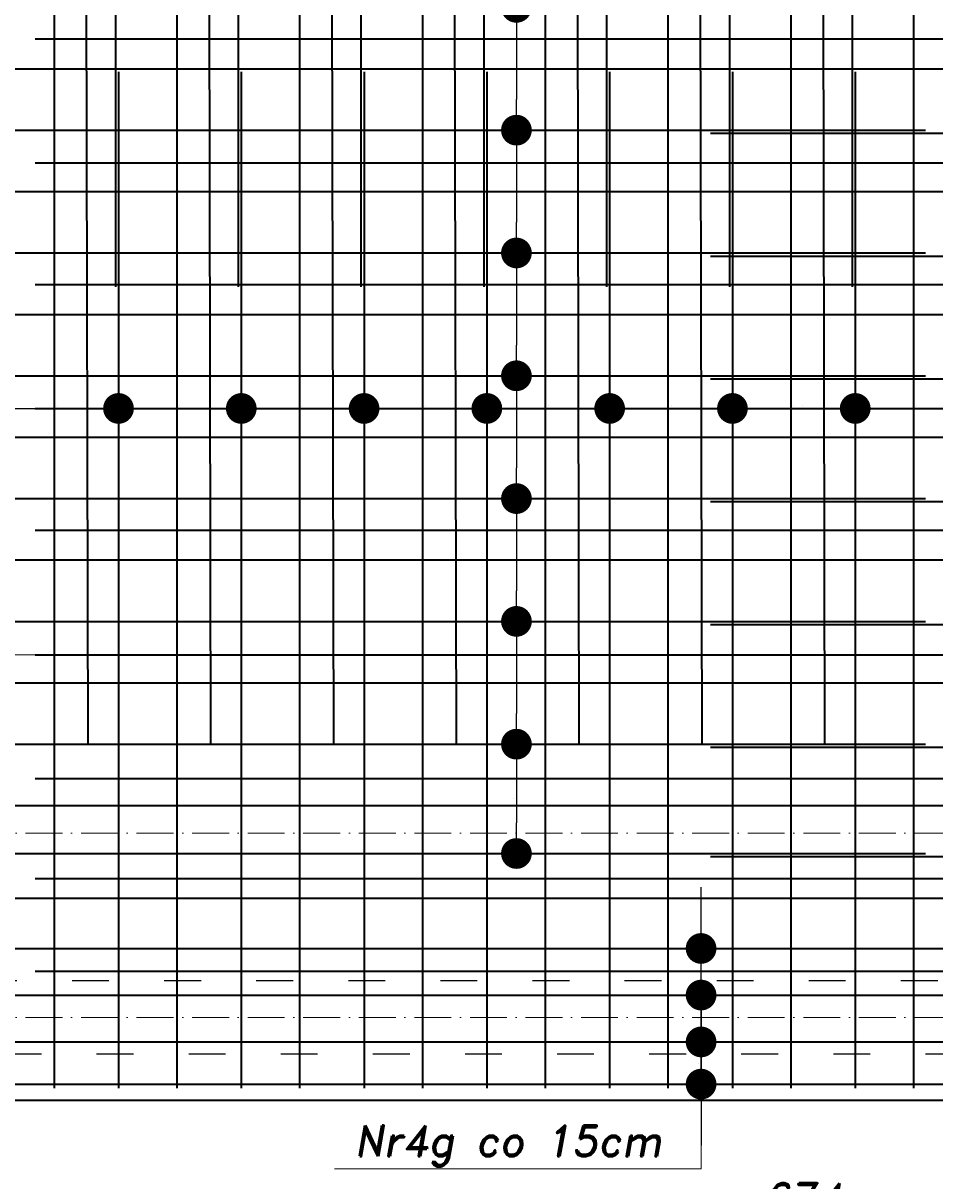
# Model space of a CAD drawing. Header units: millimetres. Extents: x 300938 to 312016, y 11971 to 20881.
# Tile 205 of 239: x 308976 to 309273, y 18311 to 18688. Entities that reach past the tile are written whole.
import ezdxf

# ---------------------------------------------------------------- set-up
doc = ezdxf.new("R2010")
doc.units = ezdxf.units.MM
doc.linetypes.add('ACAD_ISO03W100', pattern=[30, 12, -18])
doc.linetypes.add('ACAD_ISO10W100', pattern=[18, 12, -3, 0, -3])
for name, color, linetype, lineweight in [('konstrukcja', 3, 'Continuous', 35), ('konstrukcja wymiary', 1, 'Continuous', 13), ('opisy', 2, 'Continuous', 18), ('osie', 5, 'ACAD_ISO10W100', 13), ('zbrojenie płyty', 141, 'Continuous', 35)]:
    doc.layers.add(name, color=color, linetype=linetype, lineweight=lineweight)
doc.layers.add('przerywane', color=6, linetype='ACAD_ISO03W100')
doc.styles.add('KONSTRUKCJA', font='romand.shx', dxfattribs={"oblique": 10})
doc.styles.get("Standard").update_dxf_attribs({"font": 'romand.shx', "oblique": 10})
doc.dimstyles.new('150', dxfattribs={"dimtxt": 10, "dimasz": 7, "dimexe": 1.25, "dimexo": 0.625, "dimgap": 3, "dimtad": 1, "dimdec": 0, "dimrnd": 0.5, "dimtxsty": 'KONSTRUKCJA', "dimblk": 'ARCHTICK', "dimcen": 2.5, "dimadec": 0, "dimazin": 0, "dimtfac": 1, "dimtdec": 0, "dimtix": 1, "dimtmove": 0, "dimatfit": 3, "dimfxl": 4, "dimfxlon": 1, "dimarcsym": 0})
doc.dimstyles.new('kropki', dxfattribs={"dimtxt": 0.001, "dimasz": 10, "dimexe": 1.25, "dimexo": 0.625, "dimgap": 1, "dimtad": 1, "dimtxsty": 'Standard', "dimblk": 'DOT', "dimcen": 2.5, "dimadec": 0, "dimazin": 0, "dimtfac": 1, "dimtmove": 0, "dimatfit": 3, "dimfxl": 1, "dimfxlon": 1, "dimarcsym": 0})

# ---------------------------------------------------------------- blocks, each defined once
blk = doc.blocks.new('_Dot')
at = {"color": 0, "linetype": 'ByBlock', "lineweight": -2}
blk.add_line((-0.5, 0), (-1, 0), dxfattribs=at)
at = {"color": 0, "linetype": 'ByBlock', "const_width": 0.5}
blk.add_lwpolyline([(-0.25, 0, 1), (0.25, 0, 1)], format="xyb", close=True, dxfattribs=at)
blk = doc.blocks.new('*D748')
at = {"layer": 'Defpoints', "color": 0, "transparency": 16777216}
for p in [(309126.56, 18693.24), (309127.56, 18653.24), (309137.19, 18653.24)]:
    blk.add_point(p, dxfattribs=at)
at = {"layer": 'konstrukcja wymiary', "color": 0, "lineweight": -2, "transparency": 16777216}
for p, q in [((309136.19, 18693.24), (309138.44, 18693.24)), ((309137.19, 18683.24), (309137.19, 18663.24)), ((309136.19, 18653.24), (309138.44, 18653.24))]:
    blk.add_line(p, q, dxfattribs=at)
at = {"layer": 'konstrukcja wymiary', "color": 0, "lineweight": -2, "transparency": 16777216, "xscale": 10, "yscale": 10, "zscale": 10}
for p, rotation in [((309137.19, 18693.24), 90), ((309137.19, 18653.24), 270)]:
    blk.add_blockref('_Dot', p, dxfattribs=dict(at, rotation=rotation))
at = {"layer": 'konstrukcja wymiary', "color": 0, "transparency": 16777216, "insert": (309136.19, 18673.24), "char_height": 0.001, "attachment_point": 5, "rotation": 90}
blk.add_mtext('40', dxfattribs=at)
blk = doc.blocks.new('*D749')
at = {"layer": 'Defpoints', "color": 0, "transparency": 16777216}
for p in [(309127.56, 18653.24), (309126.56, 18613.24), (309137.19, 18613.24)]:
    blk.add_point(p, dxfattribs=at)
at = {"layer": 'konstrukcja wymiary', "color": 0, "lineweight": -2, "transparency": 16777216}
for p, q in [((309136.19, 18653.24), (309138.44, 18653.24)), ((309137.19, 18643.24), (309137.19, 18623.24)), ((309136.19, 18613.24), (309138.44, 18613.24))]:
    blk.add_line(p, q, dxfattribs=at)
at = {"layer": 'konstrukcja wymiary', "color": 0, "lineweight": -2, "transparency": 16777216, "xscale": 10, "yscale": 10, "zscale": 10}
for p, rotation in [((309137.19, 18653.24), 90), ((309137.19, 18613.24), 270)]:
    blk.add_blockref('_Dot', p, dxfattribs=dict(at, rotation=rotation))
at = {"layer": 'konstrukcja wymiary', "color": 0, "transparency": 16777216, "insert": (309136.19, 18633.24), "char_height": 0.001, "attachment_point": 5, "rotation": 90}
blk.add_mtext('40', dxfattribs=at)
blk = doc.blocks.new('*D750')
at = {"layer": 'Defpoints', "color": 0, "transparency": 16777216}
for p in [(309126.56, 18613.24), (309127.56, 18573.24), (309137.19, 18573.24)]:
    blk.add_point(p, dxfattribs=at)
at = {"layer": 'konstrukcja wymiary', "color": 0, "lineweight": -2, "transparency": 16777216}
for p, q in [((309136.19, 18613.24), (309138.44, 18613.24)), ((309137.19, 18603.24), (309137.19, 18583.24)), ((309136.19, 18573.24), (309138.44, 18573.24))]:
    blk.add_line(p, q, dxfattribs=at)
at = {"layer": 'konstrukcja wymiary', "color": 0, "lineweight": -2, "transparency": 16777216, "xscale": 10, "yscale": 10, "zscale": 10}
for p, rotation in [((309137.19, 18613.24), 90), ((309137.19, 18573.24), 270)]:
    blk.add_blockref('_Dot', p, dxfattribs=dict(at, rotation=rotation))
at = {"layer": 'konstrukcja wymiary', "color": 0, "transparency": 16777216, "insert": (309136.19, 18593.24), "char_height": 0.001, "attachment_point": 5, "rotation": 90}
blk.add_mtext('40', dxfattribs=at)
blk = doc.blocks.new('*D751')
at = {"layer": 'Defpoints', "color": 0, "transparency": 16777216}
for p in [(309127.56, 18573.24), (309127.56, 18533.24), (309137.19, 18533.24)]:
    blk.add_point(p, dxfattribs=at)
at = {"layer": 'konstrukcja wymiary', "color": 0, "lineweight": -2, "transparency": 16777216}
for p, q in [((309136.19, 18573.24), (309138.44, 18573.24)), ((309137.19, 18563.24), (309137.19, 18543.24)), ((309136.19, 18533.24), (309138.44, 18533.24))]:
    blk.add_line(p, q, dxfattribs=at)
at = {"layer": 'konstrukcja wymiary', "color": 0, "lineweight": -2, "transparency": 16777216, "xscale": 10, "yscale": 10, "zscale": 10}
for p, rotation in [((309137.19, 18573.24), 90), ((309137.19, 18533.24), 270)]:
    blk.add_blockref('_Dot', p, dxfattribs=dict(at, rotation=rotation))
at = {"layer": 'konstrukcja wymiary', "color": 0, "transparency": 16777216, "insert": (309136.19, 18553.24), "char_height": 0.001, "attachment_point": 5, "rotation": 90}
blk.add_mtext('40', dxfattribs=at)
blk = doc.blocks.new('*D752')
at = {"layer": 'Defpoints', "color": 0, "transparency": 16777216}
for p in [(309127.56, 18533.24), (309127.56, 18493.24), (309137.19, 18493.24)]:
    blk.add_point(p, dxfattribs=at)
at = {"layer": 'konstrukcja wymiary', "color": 0, "lineweight": -2, "transparency": 16777216}
for p, q in [((309136.19, 18533.24), (309138.44, 18533.24)), ((309137.19, 18523.24), (309137.19, 18503.24)), ((309136.19, 18493.24), (309138.44, 18493.24))]:
    blk.add_line(p, q, dxfattribs=at)
at = {"layer": 'konstrukcja wymiary', "color": 0, "lineweight": -2, "transparency": 16777216, "xscale": 10, "yscale": 10, "zscale": 10}
for p, rotation in [((309137.19, 18533.24), 90), ((309137.19, 18493.24), 270)]:
    blk.add_blockref('_Dot', p, dxfattribs=dict(at, rotation=rotation))
at = {"layer": 'konstrukcja wymiary', "color": 0, "transparency": 16777216, "insert": (309136.19, 18513.24), "char_height": 0.001, "attachment_point": 5, "rotation": 90}
blk.add_mtext('40', dxfattribs=at)
blk = doc.blocks.new('*D753')
at = {"layer": 'Defpoints', "color": 0, "transparency": 16777216}
for p in [(309127.56, 18493.24), (309127.56, 18453.24), (309137.19, 18453.24)]:
    blk.add_point(p, dxfattribs=at)
at = {"layer": 'konstrukcja wymiary', "color": 0, "lineweight": -2, "transparency": 16777216}
for p, q in [((309136.19, 18493.24), (309138.44, 18493.24)), ((309137.19, 18483.24), (309137.19, 18463.24)), ((309136.19, 18453.24), (309138.44, 18453.24))]:
    blk.add_line(p, q, dxfattribs=at)
at = {"layer": 'konstrukcja wymiary', "color": 0, "lineweight": -2, "transparency": 16777216, "xscale": 10, "yscale": 10, "zscale": 10}
for p, rotation in [((309137.19, 18493.24), 90), ((309137.19, 18453.24), 270)]:
    blk.add_blockref('_Dot', p, dxfattribs=dict(at, rotation=rotation))
at = {"layer": 'konstrukcja wymiary', "color": 0, "transparency": 16777216, "insert": (309136.19, 18473.24), "char_height": 0.001, "attachment_point": 5, "rotation": 90}
blk.add_mtext('40', dxfattribs=at)
blk = doc.blocks.new('*D754')
at = {"layer": 'Defpoints', "color": 0, "transparency": 16777216}
for p in [(309127.56, 18453.24), (309127.56, 18417.63), (309137.19, 18417.63)]:
    blk.add_point(p, dxfattribs=at)
at = {"layer": 'konstrukcja wymiary', "color": 0, "lineweight": -2, "transparency": 16777216}
for p, q in [((309136.19, 18453.24), (309138.44, 18453.24)), ((309137.19, 18443.24), (309137.19, 18427.63)), ((309136.19, 18417.63), (309138.44, 18417.63))]:
    blk.add_line(p, q, dxfattribs=at)
at = {"layer": 'konstrukcja wymiary', "color": 0, "lineweight": -2, "transparency": 16777216, "xscale": 10, "yscale": 10, "zscale": 10}
for p, rotation in [((309137.19, 18453.24), 90), ((309137.19, 18417.63), 270)]:
    blk.add_blockref('_Dot', p, dxfattribs=dict(at, rotation=rotation))
at = {"layer": 'konstrukcja wymiary', "color": 0, "transparency": 16777216, "insert": (309136.19, 18435.44), "char_height": 0.001, "attachment_point": 5, "rotation": 90}
blk.add_mtext('35,61', dxfattribs=at)
blk = doc.blocks.new('*D785')
at = {"layer": 'Defpoints', "color": 0, "transparency": 16777216}
for p in [(309186.56, 18356.25), (309197.35, 18356.25), (309186.56, 18342.51)]:
    blk.add_point(p, dxfattribs=at)
at = {"layer": 'konstrukcja wymiary', "color": 0, "lineweight": -2, "transparency": 16777216}
for p, q in [((309197.35, 18366.25), (309197.35, 18376.25)), ((309196.35, 18356.25), (309198.6, 18356.25)), ((309197.35, 18342.51), (309197.35, 18356.25)), ((309196.35, 18342.51), (309198.6, 18342.51)), ((309197.35, 18332.51), (309197.35, 18322.51))]:
    blk.add_line(p, q, dxfattribs=at)
at = {"layer": 'konstrukcja wymiary', "color": 0, "lineweight": -2, "transparency": 16777216, "xscale": 10, "yscale": 10, "zscale": 10}
for p, rotation in [((309197.35, 18356.25), 270), ((309197.35, 18342.51), 90)]:
    blk.add_blockref('_Dot', p, dxfattribs=dict(at, rotation=rotation))
at = {"layer": 'konstrukcja wymiary', "color": 0, "transparency": 16777216, "insert": (309196.35, 18349.38), "char_height": 0.001, "attachment_point": 5, "rotation": 90}
blk.add_mtext('13,74', dxfattribs=at)
blk = doc.blocks.new('*D786')
at = {"layer": 'Defpoints', "color": 0, "transparency": 16777216}
for p in [(309186.56, 18371.52), (309197.35, 18371.52), (309186.56, 18356.25)]:
    blk.add_point(p, dxfattribs=at)
at = {"layer": 'konstrukcja wymiary', "color": 0, "lineweight": -2, "transparency": 16777216}
for p, q in [((309197.35, 18381.52), (309197.35, 18391.52)), ((309196.35, 18371.52), (309198.6, 18371.52)), ((309197.35, 18356.25), (309197.35, 18371.52)), ((309196.35, 18356.25), (309198.6, 18356.25)), ((309197.35, 18346.25), (309197.35, 18336.25))]:
    blk.add_line(p, q, dxfattribs=at)
at = {"layer": 'konstrukcja wymiary', "color": 0, "lineweight": -2, "transparency": 16777216, "xscale": 10, "yscale": 10, "zscale": 10}
for p, rotation in [((309197.35, 18371.52), 270), ((309197.35, 18356.25), 90)]:
    blk.add_blockref('_Dot', p, dxfattribs=dict(at, rotation=rotation))
at = {"layer": 'konstrukcja wymiary', "color": 0, "transparency": 16777216, "insert": (309196.35, 18363.89), "char_height": 0.001, "attachment_point": 5, "rotation": 90}
blk.add_mtext('15,27', dxfattribs=at)
blk = doc.blocks.new('*D787')
at = {"layer": 'Defpoints', "color": 0, "transparency": 16777216}
for p in [(309186.56, 18386.7), (309197.35, 18386.7), (309186.56, 18371.52)]:
    blk.add_point(p, dxfattribs=at)
at = {"layer": 'konstrukcja wymiary', "color": 0, "lineweight": -2, "transparency": 16777216}
for p, q in [((309197.35, 18396.7), (309197.35, 18406.7)), ((309196.35, 18386.7), (309198.6, 18386.7)), ((309197.35, 18371.52), (309197.35, 18386.7)), ((309196.35, 18371.52), (309198.6, 18371.52)), ((309197.35, 18361.52), (309197.35, 18351.52))]:
    blk.add_line(p, q, dxfattribs=at)
at = {"layer": 'konstrukcja wymiary', "color": 0, "lineweight": -2, "transparency": 16777216, "xscale": 10, "yscale": 10, "zscale": 10}
for p, rotation in [((309197.35, 18386.7), 270), ((309197.35, 18371.52), 90)]:
    blk.add_blockref('_Dot', p, dxfattribs=dict(at, rotation=rotation))
at = {"layer": 'konstrukcja wymiary', "color": 0, "transparency": 16777216, "insert": (309196.35, 18379.11), "char_height": 0.001, "attachment_point": 5, "rotation": 90}
blk.add_mtext('15,18', dxfattribs=at)
blk = doc.blocks.new('*D926')
at = {"layer": 'Defpoints', "color": 0, "transparency": 16777216}
for p in [(309007.56, 18562.6), (308967.56, 18553.24), (309007.56, 18553.24)]:
    blk.add_point(p, dxfattribs=at)
at = {"layer": 'konstrukcja wymiary', "color": 0, "lineweight": -2, "transparency": 16777216}
for p, q in [((308967.56, 18561.6), (308967.56, 18563.85)), ((308977.56, 18562.6), (308997.56, 18562.6)), ((309007.56, 18561.6), (309007.56, 18563.85))]:
    blk.add_line(p, q, dxfattribs=at)
at = {"layer": 'konstrukcja wymiary', "color": 0, "lineweight": -2, "transparency": 16777216, "xscale": 10, "yscale": 10, "zscale": 10, "rotation": 180}
blk.add_blockref('_Dot', (308967.56, 18562.6), dxfattribs=at)
at = {"layer": 'konstrukcja wymiary', "color": 0, "lineweight": -2, "transparency": 16777216, "xscale": 10, "yscale": 10, "zscale": 10}
blk.add_blockref('_Dot', (309007.56, 18562.6), dxfattribs=at)
at = {"layer": 'konstrukcja wymiary', "color": 0, "transparency": 16777216, "insert": (308987.56, 18563.61), "char_height": 0.001, "attachment_point": 5}
blk.add_mtext('40', dxfattribs=at)
blk = doc.blocks.new('*D927')
at = {"layer": 'Defpoints', "color": 0, "transparency": 16777216}
for p in [(309047.56, 18562.6), (309007.56, 18553.24), (309047.56, 18553.24)]:
    blk.add_point(p, dxfattribs=at)
at = {"layer": 'konstrukcja wymiary', "color": 0, "lineweight": -2, "transparency": 16777216}
for p, q in [((309007.56, 18561.6), (309007.56, 18563.85)), ((309017.56, 18562.6), (309037.56, 18562.6)), ((309047.56, 18561.6), (309047.56, 18563.85))]:
    blk.add_line(p, q, dxfattribs=at)
at = {"layer": 'konstrukcja wymiary', "color": 0, "lineweight": -2, "transparency": 16777216, "xscale": 10, "yscale": 10, "zscale": 10, "rotation": 180}
blk.add_blockref('_Dot', (309007.56, 18562.6), dxfattribs=at)
at = {"layer": 'konstrukcja wymiary', "color": 0, "lineweight": -2, "transparency": 16777216, "xscale": 10, "yscale": 10, "zscale": 10}
blk.add_blockref('_Dot', (309047.56, 18562.6), dxfattribs=at)
at = {"layer": 'konstrukcja wymiary', "color": 0, "transparency": 16777216, "insert": (309027.56, 18563.61), "char_height": 0.001, "attachment_point": 5}
blk.add_mtext('40', dxfattribs=at)
blk = doc.blocks.new('*D928')
at = {"layer": 'Defpoints', "color": 0, "transparency": 16777216}
for p in [(309087.56, 18562.6), (309047.56, 18553.24), (309087.56, 18553.24)]:
    blk.add_point(p, dxfattribs=at)
at = {"layer": 'konstrukcja wymiary', "color": 0, "lineweight": -2, "transparency": 16777216}
for p, q in [((309047.56, 18561.6), (309047.56, 18563.85)), ((309057.56, 18562.6), (309077.56, 18562.6)), ((309087.56, 18561.6), (309087.56, 18563.85))]:
    blk.add_line(p, q, dxfattribs=at)
at = {"layer": 'konstrukcja wymiary', "color": 0, "lineweight": -2, "transparency": 16777216, "xscale": 10, "yscale": 10, "zscale": 10, "rotation": 180}
blk.add_blockref('_Dot', (309047.56, 18562.6), dxfattribs=at)
at = {"layer": 'konstrukcja wymiary', "color": 0, "lineweight": -2, "transparency": 16777216, "xscale": 10, "yscale": 10, "zscale": 10}
blk.add_blockref('_Dot', (309087.56, 18562.6), dxfattribs=at)
at = {"layer": 'konstrukcja wymiary', "color": 0, "transparency": 16777216, "insert": (309067.56, 18563.61), "char_height": 0.001, "attachment_point": 5}
blk.add_mtext('40', dxfattribs=at)
blk = doc.blocks.new('*D929')
at = {"layer": 'Defpoints', "color": 0, "transparency": 16777216}
for p in [(309127.56, 18562.6), (309087.56, 18553.24), (309127.56, 18553.24)]:
    blk.add_point(p, dxfattribs=at)
at = {"layer": 'konstrukcja wymiary', "color": 0, "lineweight": -2, "transparency": 16777216}
for p, q in [((309087.56, 18561.6), (309087.56, 18563.85)), ((309097.56, 18562.6), (309117.56, 18562.6)), ((309127.56, 18561.6), (309127.56, 18563.85))]:
    blk.add_line(p, q, dxfattribs=at)
at = {"layer": 'konstrukcja wymiary', "color": 0, "lineweight": -2, "transparency": 16777216, "xscale": 10, "yscale": 10, "zscale": 10, "rotation": 180}
blk.add_blockref('_Dot', (309087.56, 18562.6), dxfattribs=at)
at = {"layer": 'konstrukcja wymiary', "color": 0, "lineweight": -2, "transparency": 16777216, "xscale": 10, "yscale": 10, "zscale": 10}
blk.add_blockref('_Dot', (309127.56, 18562.6), dxfattribs=at)
at = {"layer": 'konstrukcja wymiary', "color": 0, "transparency": 16777216, "insert": (309107.56, 18563.61), "char_height": 0.001, "attachment_point": 5}
blk.add_mtext('40', dxfattribs=at)
blk = doc.blocks.new('*D930')
at = {"layer": 'Defpoints', "color": 0, "transparency": 16777216}
for p in [(309167.56, 18562.6), (309127.56, 18553.24), (309167.56, 18553.24)]:
    blk.add_point(p, dxfattribs=at)
at = {"layer": 'konstrukcja wymiary', "color": 0, "lineweight": -2, "transparency": 16777216}
for p, q in [((309127.56, 18561.6), (309127.56, 18563.85)), ((309137.56, 18562.6), (309157.56, 18562.6)), ((309167.56, 18561.6), (309167.56, 18563.85))]:
    blk.add_line(p, q, dxfattribs=at)
at = {"layer": 'konstrukcja wymiary', "color": 0, "lineweight": -2, "transparency": 16777216, "xscale": 10, "yscale": 10, "zscale": 10, "rotation": 180}
blk.add_blockref('_Dot', (309127.56, 18562.6), dxfattribs=at)
at = {"layer": 'konstrukcja wymiary', "color": 0, "lineweight": -2, "transparency": 16777216, "xscale": 10, "yscale": 10, "zscale": 10}
blk.add_blockref('_Dot', (309167.56, 18562.6), dxfattribs=at)
at = {"layer": 'konstrukcja wymiary', "color": 0, "transparency": 16777216, "insert": (309147.56, 18563.61), "char_height": 0.001, "attachment_point": 5}
blk.add_mtext('40', dxfattribs=at)
blk = doc.blocks.new('*D931')
at = {"layer": 'Defpoints', "color": 0, "transparency": 16777216}
for p in [(309207.56, 18562.6), (309167.56, 18553.24), (309207.56, 18553.24)]:
    blk.add_point(p, dxfattribs=at)
at = {"layer": 'konstrukcja wymiary', "color": 0, "lineweight": -2, "transparency": 16777216}
for p, q in [((309167.56, 18561.6), (309167.56, 18563.85)), ((309177.56, 18562.6), (309197.56, 18562.6)), ((309207.56, 18561.6), (309207.56, 18563.85))]:
    blk.add_line(p, q, dxfattribs=at)
at = {"layer": 'konstrukcja wymiary', "color": 0, "lineweight": -2, "transparency": 16777216, "xscale": 10, "yscale": 10, "zscale": 10, "rotation": 180}
blk.add_blockref('_Dot', (309167.56, 18562.6), dxfattribs=at)
at = {"layer": 'konstrukcja wymiary', "color": 0, "lineweight": -2, "transparency": 16777216, "xscale": 10, "yscale": 10, "zscale": 10}
blk.add_blockref('_Dot', (309207.56, 18562.6), dxfattribs=at)
at = {"layer": 'konstrukcja wymiary', "color": 0, "transparency": 16777216, "insert": (309187.56, 18563.61), "char_height": 0.001, "attachment_point": 5}
blk.add_mtext('40', dxfattribs=at)
blk = doc.blocks.new('*D932')
at = {"layer": 'Defpoints', "color": 0, "transparency": 16777216}
for p in [(309247.56, 18562.6), (309207.56, 18553.24), (309247.56, 18552.24)]:
    blk.add_point(p, dxfattribs=at)
at = {"layer": 'konstrukcja wymiary', "color": 0, "lineweight": -2, "transparency": 16777216}
for p, q in [((309207.56, 18561.6), (309207.56, 18563.85)), ((309217.56, 18562.6), (309237.56, 18562.6)), ((309247.56, 18561.6), (309247.56, 18563.85))]:
    blk.add_line(p, q, dxfattribs=at)
at = {"layer": 'konstrukcja wymiary', "color": 0, "lineweight": -2, "transparency": 16777216, "xscale": 10, "yscale": 10, "zscale": 10, "rotation": 180}
blk.add_blockref('_Dot', (309207.56, 18562.6), dxfattribs=at)
at = {"layer": 'konstrukcja wymiary', "color": 0, "lineweight": -2, "transparency": 16777216, "xscale": 10, "yscale": 10, "zscale": 10}
blk.add_blockref('_Dot', (309247.56, 18562.6), dxfattribs=at)
at = {"layer": 'konstrukcja wymiary', "color": 0, "transparency": 16777216, "insert": (309227.56, 18563.61), "char_height": 0.001, "attachment_point": 5}
blk.add_mtext('40', dxfattribs=at)
blk = doc.blocks.new('*D933')
at = {"layer": 'Defpoints', "color": 0, "transparency": 16777216}
for p in [(309287.56, 18562.6), (309247.56, 18552.24), (309287.56, 18552.24)]:
    blk.add_point(p, dxfattribs=at)
at = {"layer": 'konstrukcja wymiary', "color": 0, "lineweight": -2, "transparency": 16777216}
for p, q in [((309247.56, 18561.6), (309247.56, 18563.85)), ((309257.56, 18562.6), (309277.56, 18562.6)), ((309287.56, 18561.6), (309287.56, 18563.85))]:
    blk.add_line(p, q, dxfattribs=at)
at = {"layer": 'konstrukcja wymiary', "color": 0, "lineweight": -2, "transparency": 16777216, "xscale": 10, "yscale": 10, "zscale": 10, "rotation": 180}
blk.add_blockref('_Dot', (309247.56, 18562.6), dxfattribs=at)
at = {"layer": 'konstrukcja wymiary', "color": 0, "lineweight": -2, "transparency": 16777216, "xscale": 10, "yscale": 10, "zscale": 10}
blk.add_blockref('_Dot', (309287.56, 18562.6), dxfattribs=at)
at = {"layer": 'konstrukcja wymiary', "color": 0, "transparency": 16777216, "insert": (309267.56, 18563.61), "char_height": 0.001, "attachment_point": 5}
blk.add_mtext('40', dxfattribs=at)
blk = doc.blocks.new('*D942')
at = {"layer": 'Defpoints', "color": 0, "transparency": 16777216}
for p in [(309563.56, 18562.6), (308897.44, 18553.24), (309563.56, 18553.24)]:
    blk.add_point(p, dxfattribs=at)
at = {"layer": 'konstrukcja wymiary', "color": 0, "lineweight": -2, "transparency": 16777216}
for p, q in [((308897.44, 18561.6), (308897.44, 18563.85)), ((308907.44, 18562.6), (309553.56, 18562.6)), ((309563.56, 18561.6), (309563.56, 18563.85))]:
    blk.add_line(p, q, dxfattribs=at)
at = {"layer": 'konstrukcja wymiary', "color": 0, "lineweight": -2, "transparency": 16777216, "xscale": 10, "yscale": 10, "zscale": 10, "rotation": 180}
blk.add_blockref('_Dot', (308897.44, 18562.6), dxfattribs=at)
at = {"layer": 'konstrukcja wymiary', "color": 0, "lineweight": -2, "transparency": 16777216, "xscale": 10, "yscale": 10, "zscale": 10}
blk.add_blockref('_Dot', (309563.56, 18562.6), dxfattribs=at)
at = {"layer": 'konstrukcja wymiary', "color": 0, "transparency": 16777216, "insert": (309230.5, 18563.61), "char_height": 0.001, "attachment_point": 5}
blk.add_mtext('666,12', dxfattribs=at)
blk = doc.blocks.new('_ArchTick')
at = {"color": 0, "linetype": 'ByBlock', "lineweight": 13, "const_width": 0.15}
blk.add_lwpolyline([(-0.5, -0.5), (0.5, 0.5)], dxfattribs=at)
blk = doc.blocks.new('*D1058')
at = {"layer": 'Defpoints', "color": 0, "transparency": 16777216}
for p in [(308893.44, 18337.22), (309567.44, 18337.22), (309567.44, 18297.22)]:
    blk.add_point(p, dxfattribs=at)
at = {"layer": 'konstrukcja wymiary', "color": 0, "lineweight": -2, "transparency": 16777216}
for p, q in [((308893.44, 18301.22), (308893.44, 18295.97)), ((309567.44, 18301.22), (309567.44, 18295.97)), ((308893.44, 18297.22), (309567.44, 18297.22))]:
    blk.add_line(p, q, dxfattribs=at)
at = {"layer": 'konstrukcja wymiary', "color": 0, "lineweight": -2, "transparency": 16777216, "xscale": 7, "yscale": 7, "zscale": 7, "rotation": 180}
blk.add_blockref('_ArchTick', (308893.44, 18297.22), dxfattribs=at)
at = {"layer": 'konstrukcja wymiary', "color": 0, "lineweight": -2, "transparency": 16777216, "xscale": 7, "yscale": 7, "zscale": 7}
blk.add_blockref('_ArchTick', (309567.44, 18297.22), dxfattribs=at)
at = {"layer": 'konstrukcja wymiary', "color": 0, "transparency": 16777216, "insert": (309230.44, 18305.22), "char_height": 10, "attachment_point": 5, "style": 'KONSTRUKCJA'}
blk.add_mtext('674', dxfattribs=at)

msp = doc.modelspace()

# ---------------------------------------------------------------- linework, layer by layer
at = {"layer": 'konstrukcja'}
msp.add_lwpolyline([(309567.44, 18337.224), (308893.44, 18337.224), (308893.44, 19606.224), (310707.44, 19606.224), (310707.44, 18337.224), (310033.44, 18337.224)], dxfattribs=at)
at = {"layer": 'konstrukcja wymiary'}
for p, q in [((309613.558, 18482.346), (308822.526, 18482.346)), ((309197.353, 18394.202), (309197.353, 18314.898)), ((309197.353, 18314.898), (309077.951, 18314.898))]:
    msp.add_line(p, q, dxfattribs=at)
at = {"layer": 'osie'}
for p, q in [((308705.771, 18424.224), (310728.51, 18424.224)), ((308705.771, 18364.224), (310728.51, 18364.224))]:
    msp.add_line(p, q, dxfattribs=at)
at = {"layer": 'przerywane'}
for p, q in [((308932.44, 18376.224), (309528.44, 18376.224)), ((309552.44, 18352.224), (308908.44, 18352.224))]:
    msp.add_line(p, q, dxfattribs=at)
at = {"layer": 'zbrojenie płyty'}
for p, q in [((309006.558, 19602.224), (309006.558, 18602.224)), ((309046.558, 19602.224), (309046.558, 18602.224)), ((309086.558, 19602.224), (309086.558, 18602.224)), ((309126.558, 19602.224), (309126.558, 18602.224)), ((309166.558, 19602.224), (309166.558, 18602.224)), ((309206.558, 19602.224), (309206.558, 18602.224)), ((309246.558, 19602.224), (309246.558, 18602.224)), ((308986.558, 19341.224), (308986.558, 18341.224)), ((309026.558, 19341.224), (309026.558, 18341.224)), ((309066.558, 19341.224), (309066.558, 18341.224)), ((309106.558, 19341.224), (309106.558, 18341.224)), ((309146.558, 19341.224), (309146.558, 18341.224)), ((309186.558, 19341.224), (309186.558, 18341.224)), ((309226.558, 19341.224), (309226.558, 18341.224)), ((309266.558, 19341.224), (309266.558, 18341.224)), ((308996.558, 18953.243), (308997.558, 18453.243)), ((309036.558, 18953.243), (309037.558, 18453.243)), ((309076.558, 18953.243), (309077.558, 18453.243)), ((309116.558, 18953.243), (309117.558, 18453.243)), ((309156.558, 18953.243), (309157.558, 18453.243)), ((309196.558, 18953.243), (309197.558, 18453.243)), ((309236.558, 18953.243), (309237.558, 18453.243)), ((308980.44, 18682.957), (309480.44, 18682.957)), ((308897.44, 18673.243), (309572.132, 18673.243)), ((309007.558, 18672.224), (309007.558, 18341.224)), ((309047.558, 18672.224), (309047.558, 18341.224)), ((309087.558, 18672.224), (309087.558, 18341.224)), ((309127.558, 18672.224), (309127.558, 18341.224)), ((309167.558, 18672.224), (309167.558, 18341.224)), ((309207.558, 18672.224), (309207.558, 18341.224)), ((309247.558, 18672.224), (309247.558, 18341.224)), ((308897.44, 18653.243), (309270.44, 18653.243)), ((309200.44, 18652.243), (310400.44, 18652.243)), ((308980.44, 18642.605), (309480.44, 18642.605)), ((308897.44, 18633.243), (309572.132, 18633.243)), ((308897.44, 18613.243), (309270.44, 18613.243)), ((309200.44, 18612.243), (310400.44, 18612.243)), ((308980.44, 18602.957), (309480.44, 18602.957)), ((308897.44, 18593.243), (309572.132, 18593.243)), ((308897.44, 18573.243), (309270.44, 18573.243)), ((309200.44, 18572.243), (310400.44, 18572.243)), ((308980.44, 18562.605), (309480.44, 18562.605)), ((308897.44, 18553.243), (309572.132, 18553.243)), ((308897.44, 18533.243), (309270.44, 18533.243)), ((309200.44, 18532.243), (310400.44, 18532.243)), ((308980.44, 18522.957), (309480.44, 18522.957)), ((308897.44, 18513.243), (309572.132, 18513.243)), ((308897.44, 18493.243), (309270.44, 18493.243)), ((309200.44, 18492.243), (310400.44, 18492.243)), ((308980.44, 18482.346), (309480.44, 18482.346)), ((308897.44, 18473.243), (309572.132, 18473.243)), ((308897.44, 18453.243), (309270.44, 18453.243)), ((309200.44, 18452.243), (310400.44, 18452.243)), ((308980.44, 18442.006), (309480.44, 18442.006)), ((308897.44, 18433.243), (309572.132, 18433.243)), ((308897.44, 18417.632), (309270.44, 18417.632)), ((309200.44, 18416.632), (310400.44, 18416.632)), ((308980.44, 18409.535), (309480.44, 18409.535)), ((308897.44, 18403.03), (309572.132, 18403.03)), ((308897.44, 18386.702), (309563.558, 18386.702)), ((308980.44, 18379.275), (309480.44, 18379.275)), ((308897.44, 18371.524), (309563.558, 18371.524)), ((308897.44, 18356.255), (309563.558, 18356.255)), ((308897.44, 18342.512), (309563.558, 18342.512))]:
    msp.add_line(p, q, dxfattribs=at)

# ---------------------------------------------------------------- texts
at = {"layer": 'opisy', "insert": (309134.556, 18322.344), "char_height": 10, "width": 231.49388, "attachment_point": 5}
msp.add_mtext('Nr4g co 15cm', dxfattribs=at)

# ---------------------------------------------------------------- dimensions: what is measured, and where the dimension line sits
at = {"layer": 'konstrukcja wymiary'}
for base, p1, p2, picture, middle in [((309137.189, 18653.243), (309126.558, 18693.243), (309127.558, 18653.243), '*D748', (309136.188, 18673.243)), ((309137.189, 18613.243), (309127.558, 18653.243), (309126.558, 18613.243), '*D749', (309136.188, 18633.243)), ((309137.189, 18573.243), (309126.558, 18613.243), (309127.558, 18573.243), '*D750', (309136.188, 18593.243)), ((309137.189, 18533.243), (309127.558, 18573.243), (309127.558, 18533.243), '*D751', (309136.188, 18553.243)), ((309137.189, 18493.243), (309127.558, 18533.243), (309127.558, 18493.243), '*D752', (309136.188, 18513.243)), ((309137.189, 18453.243), (309127.558, 18493.243), (309127.558, 18453.243), '*D753', (309136.188, 18473.243)), ((309137.189, 18417.632), (309127.558, 18453.243), (309127.558, 18417.632), '*D754', (309136.188, 18435.438)), ((309197.353, 18386.702), (309186.558, 18371.524), (309186.558, 18386.702), '*D787', (309196.353, 18379.113)), ((309197.353, 18371.524), (309186.558, 18356.255), (309186.558, 18371.524), '*D786', (309196.353, 18363.889))]:
    dim = msp.add_linear_dim(base=base, p1=p1, p2=p2, angle=90, dimstyle='kropki', override={"dimtmove": 1}, dxfattribs=at)
    dim.commit()
    dim.dimension.update_dxf_attribs({"geometry": picture, "text_midpoint": middle})
for base, p1, p2, dimstyle, picture, middle in [((309563.558, 18562.605), (308897.44, 18553.243), (309563.558, 18553.243), 'kropki', '*D942', (309230.499, 18563.605)), ((309007.558, 18562.605), (308967.558, 18553.243), (309007.558, 18553.243), 'kropki', '*D926', (308987.558, 18563.605)), ((309047.558, 18562.605), (309007.558, 18553.243), (309047.558, 18553.243), 'kropki', '*D927', (309027.558, 18563.605)), ((309087.558, 18562.605), (309047.558, 18553.243), (309087.558, 18553.243), 'kropki', '*D928', (309067.558, 18563.605)), ((309127.558, 18562.605), (309087.558, 18553.243), (309127.558, 18553.243), 'kropki', '*D929', (309107.558, 18563.605)), ((309167.558, 18562.605), (309127.558, 18553.243), (309167.558, 18553.243), 'kropki', '*D930', (309147.558, 18563.605)), ((309207.558, 18562.605), (309167.558, 18553.243), (309207.558, 18553.243), 'kropki', '*D931', (309187.558, 18563.605)), ((309247.558, 18562.605), (309207.558, 18553.243), (309247.558, 18552.243), 'kropki', '*D932', (309227.558, 18563.605)), ((309287.558, 18562.605), (309247.558, 18552.243), (309287.558, 18552.243), 'kropki', '*D933', (309267.558, 18563.605)), ((309567.44, 18297.224), (308893.44, 18337.224), (309567.44, 18337.224), '150', '*D1058', (309230.44, 18305.224))]:
    dim = msp.add_linear_dim(base=base, p1=p1, p2=p2, dimstyle=dimstyle, override={"dimtmove": 1}, dxfattribs=at)
    dim.commit()
    dim.dimension.update_dxf_attribs({"geometry": picture, "text_midpoint": middle})
dim = msp.add_linear_dim(base=(309197.353, 18356.255), p1=(309186.558, 18342.512), p2=(309186.558, 18356.255), angle=90, dimstyle='kropki', dxfattribs=at)
dim.commit()
dim.dimension.update_dxf_attribs({"geometry": '*D785', "text_midpoint": (309196.353, 18349.383)})

doc.saveas('drawing.dxf')
